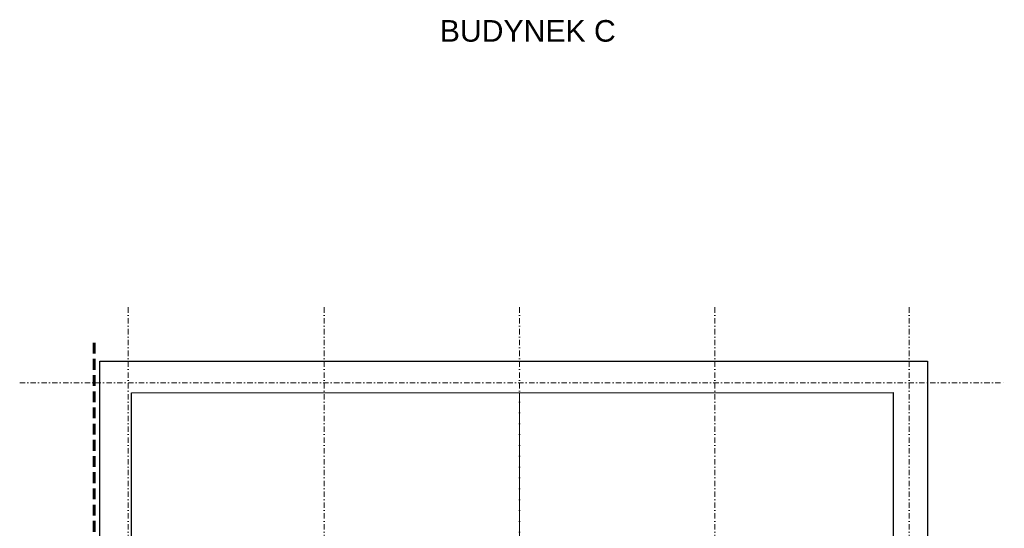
# Model space of a CAD drawing. Header units: millimetres. Extents: x -96593 to 66336, y -23969 to 7139.
# Tile 3 of 256: x -90416 to -88136, y -21642 to -20464. Entities that reach past the tile are written whole.
import ezdxf

# ---------------------------------------------------------------- set-up
doc = ezdxf.new("R2010")
doc.units = ezdxf.units.MM
doc.linetypes.add('DASHDOT', pattern=[1, 0.5, -0.25, 0, -0.25])
doc.linetypes.add('DASHEDX2', pattern=[1.5, 1, -0.5])
for name, color, linetype, lineweight in [('BA_txs', 2, 'Continuous', 18), ('mm_WENT_graw', 200, 'Continuous', 15), ('PG_OSIE', 1, 'DASHDOT', 18), ('PG_PRZERYWANE_ŚREDNIE', 1, 'DASHEDX2', 18), ('PG_WIDOKOWE_CIENKIE', 1, 'Continuous', 18), ('Wymiarowa zewnętrzna', 50, 'Continuous', 18)]:
    doc.layers.add(name, color=color, linetype=linetype, lineweight=lineweight)
doc.styles.get("Standard").update_dxf_attribs({"font": 'arial.ttf'})

# ---------------------------------------------------------------- blocks, each defined once
blk = doc.blocks.new('A$C3CB579B4')
at = {"layer": 'PG_OSIE', "color": 252, "ltscale": 25}
for points in [[(846.8, 2839), (846.8, 54.6)], [(1300.8, 2839), (1300.8, 54.6)], [(1752.8, 2839), (1752.8, 54.6)], [(2205.8, 2839), (2205.8, 54.6)], [(2655.8, 2839), (2655.8, 54.6)], [(595.6, 2663.9), (2875.9, 2663.9)]]:
    blk.add_lwpolyline(points, dxfattribs=at)
at = {"layer": 'PG_PRZERYWANE_ŚREDNIE', "color": 252, "lineweight": 60, "ltscale": 25}
blk.add_lwpolyline([(768, 2756.9), (768, 1583.4), (781.3, 1583.4), (781.3, 0)], dxfattribs=at)
at = {"layer": 'PG_WIDOKOWE_CIENKIE', "color": 252}
blk.add_lwpolyline([(1752.8, 2641.4), (1752.8, 257.4)], dxfattribs=at)
at = {"layer": 'Wymiarowa zewnętrzna', "color": 252, "lineweight": 30}
blk.add_lwpolyline([(768, 1583.4), (781.3, 1583.4), (781.3, 2714.4), (2698.3, 2714.4), (2698.3, 190.4), (791.8, 190.4), (791.8, 817.4)], dxfattribs=at)
blk.add_lwpolyline([(854.3, 2640.6), (2618.3, 2642.1), (2618.3, 258.1), (854.3, 256.6)], close=True, dxfattribs=at)
at = {"layer": 'BA_txs', "color": 252, "insert": (1568.6, 3504.1), "char_height": 50, "attachment_point": 1}
blk.add_mtext_dynamic_manual_height_columns('BUDYNEK C ', width=2501.992, gutter_width=12.5, heights=[0], dxfattribs=at)

msp = doc.modelspace()

# ---------------------------------------------------------------- block references
at = {"layer": 'mm_WENT_graw', "color": 2, "lineweight": 60}
msp.add_blockref('A$C3CB579B4', (-91012.1, -23969.3), dxfattribs=at)

doc.saveas('drawing.dxf')
